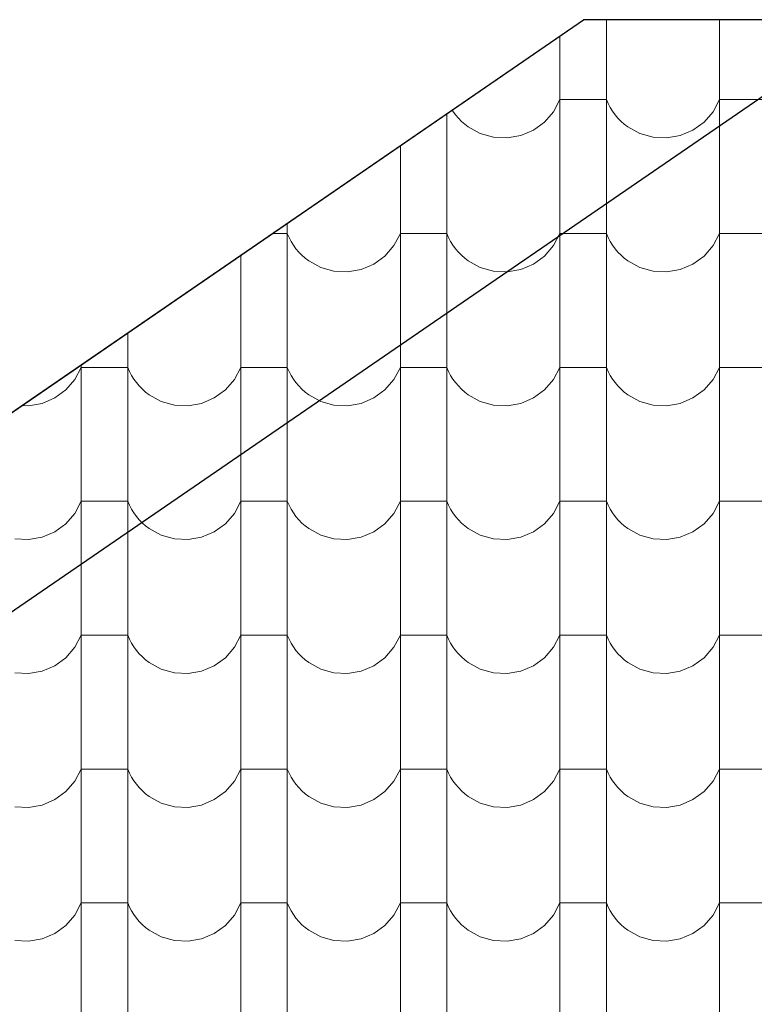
# Model space of a CAD drawing. Header units: millimetres. Extents: x -29624 to 9939, y -6894 to 6495.
# Tile 112 of 243: x -7799 to -7647, y -3385 to -3181. Entities that reach past the tile are written whole.
import ezdxf

# ---------------------------------------------------------------- set-up
doc = ezdxf.new("R2010")
doc.units = ezdxf.units.MM
doc.header["$MEASUREMENT"] = 0
doc.layers.add('810-G Ogólne', color=7, linetype='Continuous')
doc.layers.add('990-D Import IFC', color=7, linetype='Continuous')

# ---------------------------------------------------------------- blocks, each defined once
blk = doc.blocks.new('*X1822', base_point=(515069.4, 47309.9))
at = {"layer": '990-D Import IFC', "color": 251, "linetype": 'Continuous', "lineweight": 13, "true_color": 0x6a6a6a}
for p, q in [((524027.5, -15788.8), (524027.5, -15846.1)), ((524261.4, -15788.8), (524261.4, -15846.1)), ((523931.4, -15822.5), (523931.4, -15846.1)), ((523931.4, -15846.1), (523931.4, -16123.1)), ((524027.5, -15846.1), (524027.5, -16123.1)), ((524261.4, -15846.1), (524261.4, -16123.1)), ((523918.1, -15979.2), (523931.4, -15954.2)), ((523979.4, -15954.2), (523931.4, -15954.2)), ((524027.5, -15954.2), (523979.4, -15954.2)), ((524027.5, -15954.2), (524031.1, -15962.5)), ((524031.1, -15962.5), (524035.4, -15970.6)), ((524248.1, -15979.2), (524261.4, -15954.2)), ((524309.4, -15954.2), (524261.4, -15954.2)), ((524357.5, -15954.2), (524309.4, -15954.2)), ((523697.5, -15983.2), (523697.5, -16123.1)), ((523708.5, -15975.7), (523710.2, -15978.3)), ((523710.2, -15978.3), (523715.5, -15985.7)), ((523715.5, -15985.7), (523721.4, -15992.6)), ((523899.4, -16000.7), (523918.1, -15979.2)), ((524035.4, -15970.6), (524040.2, -15978.3)), ((524040.2, -15978.3), (524045.5, -15985.7)), ((524045.5, -15985.7), (524051.4, -15992.6)), ((524229.4, -16000.7), (524248.1, -15979.2)), ((523721.4, -15992.6), (523727.8, -15999.1)), ((523727.8, -15999.1), (523734.6, -16005.2)), ((523734.6, -16005.2), (523741.9, -16010.7)), ((523876.5, -16017.4), (523899.4, -16000.7)), ((524051.4, -15992.6), (524057.8, -15999.1)), ((524057.8, -15999.1), (524064.6, -16005.2)), ((524064.6, -16005.2), (524071.9, -16010.7)), ((524206.5, -16017.4), (524229.4, -16000.7)), ((523741.9, -16010.7), (523766.7, -16024.4)), ((523766.7, -16024.4), (523794.1, -16032.1)), ((523822.4, -16033.5), (523850.4, -16028.5)), ((523850.4, -16028.5), (523876.5, -16017.4)), ((524071.9, -16010.7), (524096.7, -16024.4)), ((524096.7, -16024.4), (524124.1, -16032.1)), ((524152.4, -16033.5), (524180.4, -16028.5)), ((524180.4, -16028.5), (524206.5, -16017.4)), ((523601.4, -16049.2), (523601.4, -16123.1)), ((523794.1, -16032.1), (523822.4, -16033.5)), ((524124.1, -16032.1), (524152.4, -16033.5)), ((523601.4, -16123.1), (523601.4, -16400.1)), ((523697.5, -16123.1), (523697.5, -16400.1)), ((523931.4, -16123.1), (523931.4, -16400.1)), ((524027.5, -16123.1), (524027.5, -16400.1)), ((524261.4, -16123.1), (524261.4, -16400.1)), ((523367.5, -16209.9), (523367.5, -16400.1)), ((523367.5, -16231.2), (523336.6, -16231.2)), ((523367.5, -16231.2), (523371.1, -16239.5)), ((523588.1, -16256.2), (523601.4, -16231.2)), ((523649.4, -16231.2), (523601.4, -16231.2)), ((523697.5, -16231.2), (523649.4, -16231.2)), ((523697.5, -16231.2), (523701.1, -16239.5)), ((523918.1, -16256.2), (523931.4, -16231.2)), ((523979.4, -16231.2), (523931.4, -16231.2)), ((524027.5, -16231.2), (523979.4, -16231.2)), ((524027.5, -16231.2), (524031.1, -16239.5)), ((524248.1, -16256.2), (524261.4, -16231.2)), ((524309.4, -16231.2), (524261.4, -16231.2)), ((524357.5, -16231.2), (524309.4, -16231.2)), ((523371.1, -16239.5), (523375.4, -16247.6)), ((523375.4, -16247.6), (523380.2, -16255.3)), ((523701.1, -16239.5), (523705.4, -16247.6)), ((523705.4, -16247.6), (523710.2, -16255.3)), ((524031.1, -16239.5), (524035.4, -16247.6)), ((524035.4, -16247.6), (524040.2, -16255.3)), ((523380.2, -16255.3), (523385.5, -16262.7)), ((523385.5, -16262.7), (523391.4, -16269.6)), ((523391.4, -16269.6), (523397.8, -16276.1)), ((523569.4, -16277.7), (523588.1, -16256.2)), ((523710.2, -16255.3), (523715.5, -16262.7)), ((523715.5, -16262.7), (523721.4, -16269.6)), ((523721.4, -16269.6), (523727.8, -16276.1)), ((523899.4, -16277.7), (523918.1, -16256.2)), ((524040.2, -16255.3), (524045.5, -16262.7)), ((524045.5, -16262.7), (524051.4, -16269.6)), ((524051.4, -16269.6), (524057.8, -16276.1)), ((524229.4, -16277.7), (524248.1, -16256.2)), ((523271.4, -16275.9), (523271.4, -16400.1)), ((523397.8, -16276.1), (523404.6, -16282.2)), ((523404.6, -16282.2), (523411.9, -16287.7)), ((523411.9, -16287.7), (523436.7, -16301.4)), ((523520.4, -16305.5), (523546.5, -16294.4)), ((523546.5, -16294.4), (523569.4, -16277.7)), ((523727.8, -16276.1), (523734.6, -16282.2)), ((523734.6, -16282.2), (523741.9, -16287.7)), ((523741.9, -16287.7), (523766.7, -16301.4)), ((523850.4, -16305.5), (523876.5, -16294.4)), ((523876.5, -16294.4), (523899.4, -16277.7)), ((524057.8, -16276.1), (524064.6, -16282.2)), ((524064.6, -16282.2), (524071.9, -16287.7)), ((524071.9, -16287.7), (524096.7, -16301.4)), ((524180.4, -16305.5), (524206.5, -16294.4)), ((524206.5, -16294.4), (524229.4, -16277.7)), ((523436.7, -16301.4), (523464.1, -16309.1)), ((523464.1, -16309.1), (523492.4, -16310.5)), ((523492.4, -16310.5), (523520.4, -16305.5)), ((523766.7, -16301.4), (523794.1, -16309.1)), ((523794.1, -16309.1), (523822.4, -16310.5)), ((523822.4, -16310.5), (523850.4, -16305.5)), ((524096.7, -16301.4), (524124.1, -16309.1)), ((524124.1, -16309.1), (524152.4, -16310.5)), ((524152.4, -16310.5), (524180.4, -16305.5)), ((523271.4, -16400.1), (523271.4, -16677.1)), ((523367.5, -16400.1), (523367.5, -16677.1)), ((523601.4, -16400.1), (523601.4, -16677.1)), ((523697.5, -16400.1), (523697.5, -16677.1)), ((523931.4, -16400.1), (523931.4, -16677.1)), ((524027.5, -16400.1), (524027.5, -16677.1)), ((524261.4, -16400.1), (524261.4, -16677.1)), ((523037.5, -16436.6), (523037.5, -16677.1)), ((522928.1, -16533.2), (522941.4, -16508.2)), ((522941.4, -16502.6), (522941.4, -16677.1)), ((522989.4, -16508.2), (522941.4, -16508.2)), ((523037.5, -16508.2), (522989.4, -16508.2)), ((523037.5, -16508.2), (523041.1, -16516.5)), ((523041.1, -16516.5), (523045.4, -16524.6)), ((523258.1, -16533.2), (523271.4, -16508.2)), ((523319.4, -16508.2), (523271.4, -16508.2)), ((523367.5, -16508.2), (523319.4, -16508.2)), ((523367.5, -16508.2), (523371.1, -16516.5)), ((523371.1, -16516.5), (523375.4, -16524.6)), ((523588.1, -16533.2), (523601.4, -16508.2)), ((523649.4, -16508.2), (523601.4, -16508.2)), ((523697.5, -16508.2), (523649.4, -16508.2)), ((523697.5, -16508.2), (523701.1, -16516.5)), ((523701.1, -16516.5), (523705.4, -16524.6)), ((523918.1, -16533.2), (523931.4, -16508.2)), ((523979.4, -16508.2), (523931.4, -16508.2)), ((524027.5, -16508.2), (523979.4, -16508.2)), ((524027.5, -16508.2), (524031.1, -16516.5)), ((524031.1, -16516.5), (524035.4, -16524.6)), ((524248.1, -16533.2), (524261.4, -16508.2)), ((524309.4, -16508.2), (524261.4, -16508.2)), ((524357.5, -16508.2), (524309.4, -16508.2)), ((522909.4, -16554.7), (522928.1, -16533.2)), ((523045.4, -16524.6), (523050.2, -16532.3)), ((523050.2, -16532.3), (523055.5, -16539.7)), ((523055.5, -16539.7), (523061.4, -16546.6)), ((523239.4, -16554.7), (523258.1, -16533.2)), ((523375.4, -16524.6), (523380.2, -16532.3)), ((523380.2, -16532.3), (523385.5, -16539.7)), ((523385.5, -16539.7), (523391.4, -16546.6)), ((523569.4, -16554.7), (523588.1, -16533.2)), ((523705.4, -16524.6), (523710.2, -16532.3)), ((523710.2, -16532.3), (523715.5, -16539.7)), ((523715.5, -16539.7), (523721.4, -16546.6)), ((523899.4, -16554.7), (523918.1, -16533.2)), ((524035.4, -16524.6), (524040.2, -16532.3)), ((524040.2, -16532.3), (524045.5, -16539.7)), ((524045.5, -16539.7), (524051.4, -16546.6)), ((524229.4, -16554.7), (524248.1, -16533.2)), ((522886.5, -16571.4), (522909.4, -16554.7)), ((523061.4, -16546.6), (523067.8, -16553.1)), ((523067.8, -16553.1), (523074.6, -16559.2)), ((523074.6, -16559.2), (523081.9, -16564.7)), ((523216.5, -16571.4), (523239.4, -16554.7)), ((523391.4, -16546.6), (523397.8, -16553.1)), ((523397.8, -16553.1), (523404.6, -16559.2)), ((523404.6, -16559.2), (523411.9, -16564.7)), ((523546.5, -16571.4), (523569.4, -16554.7)), ((523721.4, -16546.6), (523727.8, -16553.1)), ((523727.8, -16553.1), (523734.6, -16559.2)), ((523734.6, -16559.2), (523741.9, -16564.7)), ((523876.5, -16571.4), (523899.4, -16554.7)), ((524051.4, -16546.6), (524057.8, -16553.1)), ((524057.8, -16553.1), (524064.6, -16559.2)), ((524064.6, -16559.2), (524071.9, -16564.7)), ((524206.5, -16571.4), (524229.4, -16554.7)), ((522860.4, -16582.5), (522886.5, -16571.4)), ((523081.9, -16564.7), (523106.7, -16578.4)), ((523106.7, -16578.4), (523134.1, -16586.1)), ((523190.4, -16582.5), (523216.5, -16571.4)), ((523411.9, -16564.7), (523436.7, -16578.4)), ((523436.7, -16578.4), (523464.1, -16586.1)), ((523520.4, -16582.5), (523546.5, -16571.4)), ((523741.9, -16564.7), (523766.7, -16578.4)), ((523766.7, -16578.4), (523794.1, -16586.1)), ((523850.4, -16582.5), (523876.5, -16571.4)), ((524071.9, -16564.7), (524096.7, -16578.4)), ((524096.7, -16578.4), (524124.1, -16586.1)), ((524180.4, -16582.5), (524206.5, -16571.4)), ((522818.9, -16586.8), (522832.4, -16587.5)), ((522832.4, -16587.5), (522860.4, -16582.5)), ((523134.1, -16586.1), (523162.4, -16587.5)), ((523162.4, -16587.5), (523190.4, -16582.5)), ((523464.1, -16586.1), (523492.4, -16587.5)), ((523492.4, -16587.5), (523520.4, -16582.5)), ((523794.1, -16586.1), (523822.4, -16587.5)), ((523822.4, -16587.5), (523850.4, -16582.5)), ((524124.1, -16586.1), (524152.4, -16587.5)), ((524152.4, -16587.5), (524180.4, -16582.5)), ((522941.4, -16677.1), (522941.4, -16954.1)), ((523037.5, -16677.1), (523037.5, -16954.1)), ((523271.4, -16677.1), (523271.4, -16954.1)), ((523367.5, -16677.1), (523367.5, -16954.1)), ((523601.4, -16677.1), (523601.4, -16954.1)), ((523697.5, -16677.1), (523697.5, -16954.1)), ((523931.4, -16677.1), (523931.4, -16954.1)), ((524027.5, -16677.1), (524027.5, -16954.1)), ((524261.4, -16677.1), (524261.4, -16954.1)), ((522928.1, -16810.2), (522941.4, -16785.2)), ((522989.4, -16785.2), (522941.4, -16785.2)), ((523037.5, -16785.2), (522989.4, -16785.2)), ((523037.5, -16785.2), (523041.1, -16793.5)), ((523041.1, -16793.5), (523045.4, -16801.6)), ((523045.4, -16801.6), (523050.2, -16809.3)), ((523258.1, -16810.2), (523271.4, -16785.2)), ((523319.4, -16785.2), (523271.4, -16785.2)), ((523367.5, -16785.2), (523319.4, -16785.2)), ((523367.5, -16785.2), (523371.1, -16793.5)), ((523371.1, -16793.5), (523375.4, -16801.6)), ((523375.4, -16801.6), (523380.2, -16809.3)), ((523588.1, -16810.2), (523601.4, -16785.2)), ((523649.4, -16785.2), (523601.4, -16785.2)), ((523697.5, -16785.2), (523649.4, -16785.2)), ((523697.5, -16785.2), (523701.1, -16793.5)), ((523701.1, -16793.5), (523705.4, -16801.6)), ((523705.4, -16801.6), (523710.2, -16809.3)), ((523918.1, -16810.2), (523931.4, -16785.2)), ((523979.4, -16785.2), (523931.4, -16785.2)), ((524027.5, -16785.2), (523979.4, -16785.2)), ((524027.5, -16785.2), (524031.1, -16793.5)), ((524031.1, -16793.5), (524035.4, -16801.6)), ((524035.4, -16801.6), (524040.2, -16809.3)), ((524248.1, -16810.2), (524261.4, -16785.2)), ((524309.4, -16785.2), (524261.4, -16785.2)), ((524357.5, -16785.2), (524309.4, -16785.2)), ((522909.4, -16831.7), (522928.1, -16810.2)), ((523050.2, -16809.3), (523055.5, -16816.7)), ((523055.5, -16816.7), (523061.4, -16823.6)), ((523061.4, -16823.6), (523067.8, -16830.1)), ((523239.4, -16831.7), (523258.1, -16810.2)), ((523380.2, -16809.3), (523385.5, -16816.7)), ((523385.5, -16816.7), (523391.4, -16823.6)), ((523391.4, -16823.6), (523397.8, -16830.1)), ((523569.4, -16831.7), (523588.1, -16810.2)), ((523710.2, -16809.3), (523715.5, -16816.7)), ((523715.5, -16816.7), (523721.4, -16823.6)), ((523721.4, -16823.6), (523727.8, -16830.1)), ((523899.4, -16831.7), (523918.1, -16810.2)), ((524040.2, -16809.3), (524045.5, -16816.7)), ((524045.5, -16816.7), (524051.4, -16823.6)), ((524051.4, -16823.6), (524057.8, -16830.1)), ((524229.4, -16831.7), (524248.1, -16810.2)), ((522886.5, -16848.4), (522909.4, -16831.7)), ((523067.8, -16830.1), (523074.6, -16836.2)), ((523074.6, -16836.2), (523081.9, -16841.7)), ((523081.9, -16841.7), (523106.7, -16855.4)), ((523216.5, -16848.4), (523239.4, -16831.7)), ((523397.8, -16830.1), (523404.6, -16836.2)), ((523404.6, -16836.2), (523411.9, -16841.7)), ((523411.9, -16841.7), (523436.7, -16855.4)), ((523546.5, -16848.4), (523569.4, -16831.7)), ((523727.8, -16830.1), (523734.6, -16836.2)), ((523734.6, -16836.2), (523741.9, -16841.7)), ((523741.9, -16841.7), (523766.7, -16855.4)), ((523876.5, -16848.4), (523899.4, -16831.7)), ((524057.8, -16830.1), (524064.6, -16836.2)), ((524064.6, -16836.2), (524071.9, -16841.7)), ((524071.9, -16841.7), (524096.7, -16855.4)), ((524206.5, -16848.4), (524229.4, -16831.7)), ((522804.1, -16863.1), (522832.4, -16864.5)), ((522832.4, -16864.5), (522860.4, -16859.5)), ((522860.4, -16859.5), (522886.5, -16848.4)), ((523106.7, -16855.4), (523134.1, -16863.1)), ((523134.1, -16863.1), (523162.4, -16864.5)), ((523162.4, -16864.5), (523190.4, -16859.5)), ((523190.4, -16859.5), (523216.5, -16848.4)), ((523436.7, -16855.4), (523464.1, -16863.1)), ((523464.1, -16863.1), (523492.4, -16864.5)), ((523492.4, -16864.5), (523520.4, -16859.5)), ((523520.4, -16859.5), (523546.5, -16848.4)), ((523766.7, -16855.4), (523794.1, -16863.1)), ((523794.1, -16863.1), (523822.4, -16864.5)), ((523822.4, -16864.5), (523850.4, -16859.5)), ((523850.4, -16859.5), (523876.5, -16848.4)), ((524096.7, -16855.4), (524124.1, -16863.1)), ((524124.1, -16863.1), (524152.4, -16864.5)), ((524152.4, -16864.5), (524180.4, -16859.5)), ((524180.4, -16859.5), (524206.5, -16848.4)), ((522941.4, -16954.1), (522941.4, -17231.1)), ((523037.5, -16954.1), (523037.5, -17231.1)), ((523271.4, -16954.1), (523271.4, -17231.1)), ((523367.5, -16954.1), (523367.5, -17231.1)), ((523601.4, -16954.1), (523601.4, -17231.1)), ((523697.5, -16954.1), (523697.5, -17231.1)), ((523931.4, -16954.1), (523931.4, -17231.1)), ((524027.5, -16954.1), (524027.5, -17231.1)), ((524261.4, -16954.1), (524261.4, -17231.1)), ((522928.1, -17087.2), (522941.4, -17062.2)), ((522989.4, -17062.2), (522941.4, -17062.2)), ((523037.5, -17062.2), (522989.4, -17062.2)), ((523037.5, -17062.2), (523041.1, -17070.5)), ((523258.1, -17087.2), (523271.4, -17062.2)), ((523319.4, -17062.2), (523271.4, -17062.2)), ((523367.5, -17062.2), (523319.4, -17062.2)), ((523367.5, -17062.2), (523371.1, -17070.5)), ((523588.1, -17087.2), (523601.4, -17062.2)), ((523649.4, -17062.2), (523601.4, -17062.2)), ((523697.5, -17062.2), (523649.4, -17062.2)), ((523697.5, -17062.2), (523701.1, -17070.5)), ((523918.1, -17087.2), (523931.4, -17062.2)), ((523979.4, -17062.2), (523931.4, -17062.2)), ((524027.5, -17062.2), (523979.4, -17062.2)), ((524027.5, -17062.2), (524031.1, -17070.5)), ((524248.1, -17087.2), (524261.4, -17062.2)), ((524309.4, -17062.2), (524261.4, -17062.2)), ((524357.5, -17062.2), (524309.4, -17062.2)), ((522909.4, -17108.7), (522928.1, -17087.2)), ((523041.1, -17070.5), (523045.4, -17078.6)), ((523045.4, -17078.6), (523050.2, -17086.3)), ((523050.2, -17086.3), (523055.5, -17093.7)), ((523239.4, -17108.7), (523258.1, -17087.2)), ((523371.1, -17070.5), (523375.4, -17078.6)), ((523375.4, -17078.6), (523380.2, -17086.3)), ((523380.2, -17086.3), (523385.5, -17093.7)), ((523569.4, -17108.7), (523588.1, -17087.2)), ((523701.1, -17070.5), (523705.4, -17078.6)), ((523705.4, -17078.6), (523710.2, -17086.3)), ((523710.2, -17086.3), (523715.5, -17093.7)), ((523899.4, -17108.7), (523918.1, -17087.2)), ((524031.1, -17070.5), (524035.4, -17078.6)), ((524035.4, -17078.6), (524040.2, -17086.3)), ((524040.2, -17086.3), (524045.5, -17093.7)), ((524229.4, -17108.7), (524248.1, -17087.2)), ((522886.5, -17125.4), (522909.4, -17108.7)), ((523055.5, -17093.7), (523061.4, -17100.6)), ((523061.4, -17100.6), (523067.8, -17107.1)), ((523067.8, -17107.1), (523074.6, -17113.2)), ((523216.5, -17125.4), (523239.4, -17108.7)), ((523385.5, -17093.7), (523391.4, -17100.6)), ((523391.4, -17100.6), (523397.8, -17107.1)), ((523397.8, -17107.1), (523404.6, -17113.2)), ((523546.5, -17125.4), (523569.4, -17108.7)), ((523715.5, -17093.7), (523721.4, -17100.6)), ((523721.4, -17100.6), (523727.8, -17107.1)), ((523727.8, -17107.1), (523734.6, -17113.2)), ((523876.5, -17125.4), (523899.4, -17108.7)), ((524045.5, -17093.7), (524051.4, -17100.6)), ((524051.4, -17100.6), (524057.8, -17107.1)), ((524057.8, -17107.1), (524064.6, -17113.2)), ((524206.5, -17125.4), (524229.4, -17108.7)), ((522860.4, -17136.5), (522886.5, -17125.4)), ((523074.6, -17113.2), (523081.9, -17118.7)), ((523081.9, -17118.7), (523106.7, -17132.4)), ((523190.4, -17136.5), (523216.5, -17125.4)), ((523404.6, -17113.2), (523411.9, -17118.7)), ((523411.9, -17118.7), (523436.7, -17132.4)), ((523520.4, -17136.5), (523546.5, -17125.4)), ((523734.6, -17113.2), (523741.9, -17118.7)), ((523741.9, -17118.7), (523766.7, -17132.4)), ((523850.4, -17136.5), (523876.5, -17125.4)), ((524064.6, -17113.2), (524071.9, -17118.7)), ((524071.9, -17118.7), (524096.7, -17132.4)), ((524180.4, -17136.5), (524206.5, -17125.4)), ((522804.1, -17140.1), (522832.4, -17141.5)), ((522832.4, -17141.5), (522860.4, -17136.5)), ((523106.7, -17132.4), (523134.1, -17140.1)), ((523134.1, -17140.1), (523162.4, -17141.5)), ((523162.4, -17141.5), (523190.4, -17136.5)), ((523436.7, -17132.4), (523464.1, -17140.1)), ((523464.1, -17140.1), (523492.4, -17141.5)), ((523492.4, -17141.5), (523520.4, -17136.5)), ((523766.7, -17132.4), (523794.1, -17140.1)), ((523794.1, -17140.1), (523822.4, -17141.5)), ((523822.4, -17141.5), (523850.4, -17136.5)), ((524096.7, -17132.4), (524124.1, -17140.1)), ((524124.1, -17140.1), (524152.4, -17141.5)), ((524152.4, -17141.5), (524180.4, -17136.5)), ((522941.4, -17231.1), (522941.4, -17508.1)), ((523037.5, -17231.1), (523037.5, -17508.1)), ((523271.4, -17231.1), (523271.4, -17508.1)), ((523367.5, -17231.1), (523367.5, -17508.1)), ((523601.4, -17231.1), (523601.4, -17508.1)), ((523697.5, -17231.1), (523697.5, -17508.1)), ((523931.4, -17231.1), (523931.4, -17508.1)), ((524027.5, -17231.1), (524027.5, -17508.1)), ((524261.4, -17231.1), (524261.4, -17508.1)), ((522928.1, -17364.2), (522941.4, -17339.2)), ((522989.4, -17339.2), (522941.4, -17339.2)), ((523037.5, -17339.2), (522989.4, -17339.2)), ((523037.5, -17339.2), (523041.1, -17347.5)), ((523041.1, -17347.5), (523045.4, -17355.6)), ((523258.1, -17364.2), (523271.4, -17339.2)), ((523319.4, -17339.2), (523271.4, -17339.2)), ((523367.5, -17339.2), (523319.4, -17339.2)), ((523367.5, -17339.2), (523371.1, -17347.5)), ((523371.1, -17347.5), (523375.4, -17355.6)), ((523588.1, -17364.2), (523601.4, -17339.2)), ((523649.4, -17339.2), (523601.4, -17339.2)), ((523697.5, -17339.2), (523649.4, -17339.2)), ((523697.5, -17339.2), (523701.1, -17347.5)), ((523701.1, -17347.5), (523705.4, -17355.6)), ((523918.1, -17364.2), (523931.4, -17339.2)), ((523979.4, -17339.2), (523931.4, -17339.2)), ((524027.5, -17339.2), (523979.4, -17339.2)), ((524027.5, -17339.2), (524031.1, -17347.5)), ((524031.1, -17347.5), (524035.4, -17355.6)), ((524248.1, -17364.2), (524261.4, -17339.2)), ((524309.4, -17339.2), (524261.4, -17339.2)), ((524357.5, -17339.2), (524309.4, -17339.2)), ((522909.4, -17385.7), (522928.1, -17364.2)), ((523045.4, -17355.6), (523050.2, -17363.3)), ((523050.2, -17363.3), (523055.5, -17370.7)), ((523055.5, -17370.7), (523061.4, -17377.6)), ((523239.4, -17385.7), (523258.1, -17364.2)), ((523375.4, -17355.6), (523380.2, -17363.3)), ((523380.2, -17363.3), (523385.5, -17370.7)), ((523385.5, -17370.7), (523391.4, -17377.6)), ((523569.4, -17385.7), (523588.1, -17364.2)), ((523705.4, -17355.6), (523710.2, -17363.3)), ((523710.2, -17363.3), (523715.5, -17370.7)), ((523715.5, -17370.7), (523721.4, -17377.6)), ((523899.4, -17385.7), (523918.1, -17364.2)), ((524035.4, -17355.6), (524040.2, -17363.3)), ((524040.2, -17363.3), (524045.5, -17370.7)), ((524045.5, -17370.7), (524051.4, -17377.6)), ((524229.4, -17385.7), (524248.1, -17364.2)), ((522886.5, -17402.4), (522909.4, -17385.7)), ((523061.4, -17377.6), (523067.8, -17384.1)), ((523067.8, -17384.1), (523074.6, -17390.2)), ((523074.6, -17390.2), (523081.9, -17395.7)), ((523081.9, -17395.7), (523106.7, -17409.4)), ((523216.5, -17402.4), (523239.4, -17385.7)), ((523391.4, -17377.6), (523397.8, -17384.1)), ((523397.8, -17384.1), (523404.6, -17390.2)), ((523404.6, -17390.2), (523411.9, -17395.7)), ((523411.9, -17395.7), (523436.7, -17409.4)), ((523546.5, -17402.4), (523569.4, -17385.7)), ((523721.4, -17377.6), (523727.8, -17384.1)), ((523727.8, -17384.1), (523734.6, -17390.2)), ((523734.6, -17390.2), (523741.9, -17395.7)), ((523741.9, -17395.7), (523766.7, -17409.4)), ((523876.5, -17402.4), (523899.4, -17385.7)), ((524051.4, -17377.6), (524057.8, -17384.1)), ((524057.8, -17384.1), (524064.6, -17390.2)), ((524064.6, -17390.2), (524071.9, -17395.7)), ((524071.9, -17395.7), (524096.7, -17409.4)), ((524206.5, -17402.4), (524229.4, -17385.7)), ((522832.4, -17418.5), (522860.4, -17413.5)), ((522860.4, -17413.5), (522886.5, -17402.4)), ((523106.7, -17409.4), (523134.1, -17417.1)), ((523162.4, -17418.5), (523190.4, -17413.5)), ((523190.4, -17413.5), (523216.5, -17402.4)), ((523436.7, -17409.4), (523464.1, -17417.1)), ((523492.4, -17418.5), (523520.4, -17413.5)), ((523520.4, -17413.5), (523546.5, -17402.4)), ((523766.7, -17409.4), (523794.1, -17417.1)), ((523822.4, -17418.5), (523850.4, -17413.5)), ((523850.4, -17413.5), (523876.5, -17402.4)), ((524096.7, -17409.4), (524124.1, -17417.1)), ((524152.4, -17418.5), (524180.4, -17413.5)), ((524180.4, -17413.5), (524206.5, -17402.4)), ((522804.1, -17417.1), (522832.4, -17418.5)), ((523134.1, -17417.1), (523162.4, -17418.5)), ((523464.1, -17417.1), (523492.4, -17418.5)), ((523794.1, -17417.1), (523822.4, -17418.5)), ((524124.1, -17417.1), (524152.4, -17418.5)), ((522941.4, -17508.1), (522941.4, -17785.1)), ((523037.5, -17508.1), (523037.5, -17785.1)), ((523271.4, -17508.1), (523271.4, -17785.1)), ((523367.5, -17508.1), (523367.5, -17785.1)), ((523601.4, -17508.1), (523601.4, -17785.1)), ((523697.5, -17508.1), (523697.5, -17785.1)), ((523931.4, -17508.1), (523931.4, -17785.1)), ((524027.5, -17508.1), (524027.5, -17785.1)), ((524261.4, -17508.1), (524261.4, -17785.1)), ((522928.1, -17641.2), (522941.4, -17616.2)), ((522989.4, -17616.2), (522941.4, -17616.2)), ((523037.5, -17616.2), (522989.4, -17616.2)), ((523037.5, -17616.2), (523041.1, -17624.5)), ((523258.1, -17641.2), (523271.4, -17616.2)), ((523319.4, -17616.2), (523271.4, -17616.2)), ((523367.5, -17616.2), (523319.4, -17616.2)), ((523367.5, -17616.2), (523371.1, -17624.5)), ((523588.1, -17641.2), (523601.4, -17616.2)), ((523649.4, -17616.2), (523601.4, -17616.2)), ((523697.5, -17616.2), (523649.4, -17616.2)), ((523697.5, -17616.2), (523701.1, -17624.5)), ((523918.1, -17641.2), (523931.4, -17616.2)), ((523979.4, -17616.2), (523931.4, -17616.2)), ((524027.5, -17616.2), (523979.4, -17616.2)), ((524027.5, -17616.2), (524031.1, -17624.5)), ((524248.1, -17641.2), (524261.4, -17616.2)), ((524309.4, -17616.2), (524261.4, -17616.2)), ((524357.5, -17616.2), (524309.4, -17616.2)), ((523041.1, -17624.5), (523045.4, -17632.6)), ((523045.4, -17632.6), (523050.2, -17640.3)), ((523371.1, -17624.5), (523375.4, -17632.6)), ((523375.4, -17632.6), (523380.2, -17640.3)), ((523701.1, -17624.5), (523705.4, -17632.6)), ((523705.4, -17632.6), (523710.2, -17640.3)), ((524031.1, -17624.5), (524035.4, -17632.6)), ((524035.4, -17632.6), (524040.2, -17640.3)), ((522909.4, -17662.7), (522928.1, -17641.2)), ((523050.2, -17640.3), (523055.5, -17647.7)), ((523055.5, -17647.7), (523061.4, -17654.6)), ((523061.4, -17654.6), (523067.8, -17661.1)), ((523239.4, -17662.7), (523258.1, -17641.2)), ((523380.2, -17640.3), (523385.5, -17647.7)), ((523385.5, -17647.7), (523391.4, -17654.6)), ((523391.4, -17654.6), (523397.8, -17661.1)), ((523569.4, -17662.7), (523588.1, -17641.2)), ((523710.2, -17640.3), (523715.5, -17647.7)), ((523715.5, -17647.7), (523721.4, -17654.6)), ((523721.4, -17654.6), (523727.8, -17661.1)), ((523899.4, -17662.7), (523918.1, -17641.2)), ((524040.2, -17640.3), (524045.5, -17647.7)), ((524045.5, -17647.7), (524051.4, -17654.6)), ((524051.4, -17654.6), (524057.8, -17661.1)), ((524229.4, -17662.7), (524248.1, -17641.2)), ((522860.4, -17690.5), (522886.5, -17679.4)), ((522886.5, -17679.4), (522909.4, -17662.7)), ((523067.8, -17661.1), (523074.6, -17667.2)), ((523074.6, -17667.2), (523081.9, -17672.7)), ((523081.9, -17672.7), (523106.7, -17686.4)), ((523190.4, -17690.5), (523216.5, -17679.4)), ((523216.5, -17679.4), (523239.4, -17662.7)), ((523397.8, -17661.1), (523404.6, -17667.2)), ((523404.6, -17667.2), (523411.9, -17672.7)), ((523411.9, -17672.7), (523436.7, -17686.4)), ((523520.4, -17690.5), (523546.5, -17679.4)), ((523546.5, -17679.4), (523569.4, -17662.7)), ((523727.8, -17661.1), (523734.6, -17667.2)), ((523734.6, -17667.2), (523741.9, -17672.7)), ((523741.9, -17672.7), (523766.7, -17686.4)), ((523850.4, -17690.5), (523876.5, -17679.4)), ((523876.5, -17679.4), (523899.4, -17662.7)), ((524057.8, -17661.1), (524064.6, -17667.2)), ((524064.6, -17667.2), (524071.9, -17672.7)), ((524071.9, -17672.7), (524096.7, -17686.4)), ((524180.4, -17690.5), (524206.5, -17679.4)), ((524206.5, -17679.4), (524229.4, -17662.7)), ((522804.1, -17694.1), (522832.4, -17695.5)), ((522832.4, -17695.5), (522860.4, -17690.5)), ((523106.7, -17686.4), (523134.1, -17694.1)), ((523134.1, -17694.1), (523162.4, -17695.5)), ((523162.4, -17695.5), (523190.4, -17690.5)), ((523436.7, -17686.4), (523464.1, -17694.1)), ((523464.1, -17694.1), (523492.4, -17695.5)), ((523492.4, -17695.5), (523520.4, -17690.5)), ((523766.7, -17686.4), (523794.1, -17694.1)), ((523794.1, -17694.1), (523822.4, -17695.5)), ((523822.4, -17695.5), (523850.4, -17690.5)), ((524096.7, -17686.4), (524124.1, -17694.1)), ((524124.1, -17694.1), (524152.4, -17695.5)), ((524152.4, -17695.5), (524180.4, -17690.5)), ((522941.4, -17785.1), (522941.4, -18062.1)), ((523037.5, -17785.1), (523037.5, -18062.1)), ((523271.4, -17785.1), (523271.4, -18062.1)), ((523367.5, -17785.1), (523367.5, -18062.1)), ((523601.4, -17785.1), (523601.4, -18062.1)), ((523697.5, -17785.1), (523697.5, -18062.1)), ((523931.4, -17785.1), (523931.4, -18062.1)), ((524027.5, -17785.1), (524027.5, -18062.1)), ((524261.4, -17785.1), (524261.4, -18062.1))]:
    blk.add_line(p, q, dxfattribs=at)
blk = doc.blocks.new('Wypełnienie_6_3', base_point=(515069.4, 47309.9))
at = {"layer": '990-D Import IFC', "color": 251, "linetype": 'Continuous', "lineweight": 13, "true_color": 0x6a6a6a}
blk.add_blockref('*X1822', (515069.4, 47309.9), dxfattribs=at)

msp = doc.modelspace()

# ---------------------------------------------------------------- linework, layer by layer
at = {"layer": '810-G Ogólne', "color": 7, "linetype": 'Continuous', "lineweight": 25}
for p, q in [((-8256.9, -3576.299), (-7681.9, -3181.299)), ((-8196.9, -3576.299), (-7621.9, -3181.299)), ((-5165.309, -3181.299), (-7681.9, -3181.299))]:
    msp.add_line(p, q, dxfattribs=at)
at = {"layer": '990-D Import IFC', "color": 7, "linetype": 'Continuous', "lineweight": 13}
msp.add_lwpolyline([(-7681.9, -3181.299), (-8256.9, -3576.299), (-4244.9, -3576.299), (-4788.9, -3181.299), (-4849.196, -3225.08), (-4848.264, -3181.299), (-5109.365, -3181.299), (-5109.365, -3221.126), (-5165.309, -3221.126), (-5165.309, -3181.299)], close=True, dxfattribs=at)

# ---------------------------------------------------------------- block references
at = {"layer": '990-D Import IFC', "color": 251, "linetype": 'Continuous', "lineweight": 13, "true_color": 0x6a6a6a, "xscale": 0.1, "yscale": 0.1, "zscale": 0.1}
msp.add_blockref('Wypełnienie_6_3', (-8573.008, 3128.573), dxfattribs=at)

doc.saveas('drawing.dxf')
